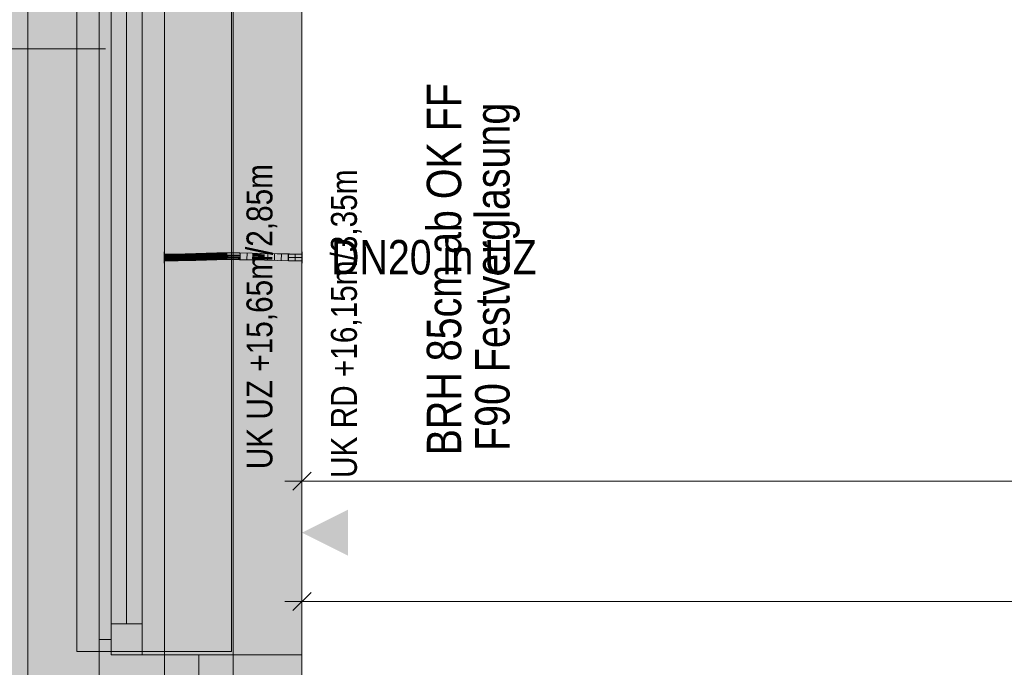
# Model space of a CAD drawing. Extents: x -620 to 300, y 62 to 1112.
# Tile 49 of 53: x -468 to -411, y 556 to 593. Entities that reach past the tile are written whole.
import ezdxf
from ezdxf.lldxf.tags import DXFTag

# ---------------------------------------------------------------- set-up
doc = ezdxf.new("R2010")
doc.units = 0
doc.layers.get('0').update_dxf_attribs({"lineweight": 13})
for name, color, linetype, lineweight, true_color in [('00_Beschriftung UZ', 3, 'Continuous', 13, 0x00ff00), ('30 -33 Aussenwände- 7 Fassade_ Elemente', 7, 'Continuous', 9, 0x00aacc), ('30 -35 Decken- 1 Konstruktion-Träger- Stahlbeton', 7, 'grob-A06GA1UR8I', 13, 0x33aa00), ('70 -72 Beschriftung- 1 Beschriftung allgemein', 7, 'Continuous', 9, 0xff6633), ('70 -76 Bemaßung- 2 Allgemein', 7, 'Continuous', 5, 0x6666cc), ('E_Leerrohr 20', 7, 'Continuous', 13, 0xcc0099), ('E_Leerrohr 20-Shading', 7, 'Continuous', 13, 0xcc0099), ('iwb_Layout BA_Markierung', 7, 'Continuous', 9, 0xbadcdc), ('iwb_Schraffur_ Verglasung', 5, 'Continuous', 13, 0x0000ff), ('iwb_Schraffur_Unterzug', 7, 'Continuous', 5, 0xffffcc)]:
    doc.layers.add(name, color=color, linetype=linetype, lineweight=lineweight, true_color=true_color)
doc.layers.add('70 -71 Achsen- 1 Gebäudeachsen', color=7, linetype='STRICHPUNKT2-A06GA1UQ8I', lineweight=18)
doc.layers.add('Detailelementbeschriftung', color=7, linetype='Continuous', lineweight=9)
doc.styles.get("Standard").update_dxf_attribs({"font": 'ARIALN.TTF'})
tags = doc.linetypes.add('grob-A06GA1UR8I', pattern=[14, 3, -8, 3]).pattern_tags.tags
tags[8:9] = [DXFTag(74, 4), DXFTag(75, 0), DXFTag(340, '0'), DXFTag(46, 0.0), DXFTag(50, 0.0), DXFTag(44, 0.0), DXFTag(45, 0.0)]
tags[6:7] = [DXFTag(74, 4), DXFTag(75, 0), DXFTag(340, '0'), DXFTag(46, 0.0), DXFTag(50, 0.0), DXFTag(44, 0.0), DXFTag(45, 0.0)]
tags[4:5] = [DXFTag(74, 4), DXFTag(75, 0), DXFTag(340, '0'), DXFTag(46, 0.0), DXFTag(50, 0.0), DXFTag(44, 0.0), DXFTag(45, 0.0)]
tags = doc.linetypes.add('STRICHPUNKT2', pattern=[12.7, 6.35, -3.175, 0, -3.175]).pattern_tags.tags
tags[10:11] = [DXFTag(74, 4), DXFTag(75, 0), DXFTag(340, '0'), DXFTag(46, 0.0), DXFTag(50, 0.0), DXFTag(44, 0.0), DXFTag(45, 0.0)]
tags[8:9] = [DXFTag(74, 4), DXFTag(75, 0), DXFTag(340, '0'), DXFTag(46, 0.0), DXFTag(50, 0.0), DXFTag(44, 0.0), DXFTag(45, 0.0)]
tags[6:7] = [DXFTag(74, 4), DXFTag(75, 0), DXFTag(340, '0'), DXFTag(46, 0.0), DXFTag(50, 0.0), DXFTag(44, 0.0), DXFTag(45, 0.0)]
tags[4:5] = [DXFTag(74, 4), DXFTag(75, 0), DXFTag(340, '0'), DXFTag(46, 0.0), DXFTag(50, 0.0), DXFTag(44, 0.0), DXFTag(45, 0.0)]
tags = doc.linetypes.add('STRICHPUNKT2-A06GA1UQ8I', pattern=[12.7, 6.35, -3.175, 0, -3.175]).pattern_tags.tags
tags[10:11] = [DXFTag(74, 4), DXFTag(75, 0), DXFTag(340, '0'), DXFTag(46, 0.0), DXFTag(50, 0.0), DXFTag(44, 0.0), DXFTag(45, 0.0)]
tags[8:9] = [DXFTag(74, 4), DXFTag(75, 0), DXFTag(340, '0'), DXFTag(46, 0.0), DXFTag(50, 0.0), DXFTag(44, 0.0), DXFTag(45, 0.0)]
tags[6:7] = [DXFTag(74, 4), DXFTag(75, 0), DXFTag(340, '0'), DXFTag(46, 0.0), DXFTag(50, 0.0), DXFTag(44, 0.0), DXFTag(45, 0.0)]
tags[4:5] = [DXFTag(74, 4), DXFTag(75, 0), DXFTag(340, '0'), DXFTag(46, 0.0), DXFTag(50, 0.0), DXFTag(44, 0.0), DXFTag(45, 0.0)]

# ---------------------------------------------------------------- blocks, each defined once
blk = doc.blocks.new('Shading-A06GA1PO8I', base_point=(-454.482, 579.314))
at = {"layer": 'E_Leerrohr 20-Shading', "color": 224, "true_color": 0x8d0069}
for points in [[(-458.972, 579.601), (-458.973, 579.659), (-459.579, 579.599), (-459.579, 579.653)], [(-458.365, 579.613), (-458.366, 579.672), (-458.972, 579.601), (-458.973, 579.659)], [(-457.757, 579.631), (-457.759, 579.69), (-458.365, 579.613), (-458.366, 579.672)], [(-457.759, 579.69), (-457.757, 579.631), (-457.318, 579.703), (-457.317, 579.686)], [(-457.317, 579.686), (-457.757, 579.631), (-457.317, 579.646), (-457.387, 579.642)], [(-457.387, 579.642), (-457.148, 579.649), (-457.148, 579.654)], [(-457.317, 579.686), (-457.15, 579.708), (-457.318, 579.703)], [(-457.15, 579.708), (-457.317, 579.686), (-457.148, 579.654), (-457.317, 579.646)], [(-456.539, 579.68), (-456.539, 579.723), (-457.148, 579.654), (-457.15, 579.708)], [(-457.148, 579.649), (-456.538, 579.664), (-457.148, 579.654), (-456.539, 579.68)], [(-455.928, 579.693), (-455.928, 579.73), (-456.539, 579.68), (-456.539, 579.723)], [(-456.538, 579.664), (-455.928, 579.672), (-456.539, 579.68), (-455.928, 579.693)], [(-455.928, 579.693), (-455.562, 579.69), (-455.928, 579.73), (-455.561, 579.729)], [(-455.928, 579.672), (-455.201, 579.669), (-455.928, 579.693), (-455.201, 579.688)], [(-455.562, 579.69), (-455.201, 579.688), (-455.561, 579.729), (-455.2, 579.727)], [(-454.474, 579.664), (-454.473, 579.714), (-455.201, 579.688), (-455.2, 579.727)], [(-455.201, 579.669), (-454.475, 579.655), (-455.201, 579.688), (-454.474, 579.664)], [(-454.475, 579.655), (-453.975, 579.642), (-454.474, 579.664)], [(-454.474, 579.664), (-454.344, 579.659), (-454.473, 579.714), (-454.024, 579.649)], [(-454.473, 579.714), (-454.024, 579.649), (-453.748, 579.695), (-453.749, 579.641)], [(-454.024, 579.649), (-454.344, 579.659), (-453.985, 579.643), (-454.039, 579.645)], [(-454.039, 579.645), (-453.975, 579.642), (-453.985, 579.643)], [(-453.749, 579.641), (-454.024, 579.649), (-453.749, 579.637), (-453.985, 579.643)], [(-453.985, 579.643), (-453.975, 579.642), (-453.749, 579.637), (-453.749, 579.636)], [(-453.025, 579.618), (-453.023, 579.675), (-453.749, 579.641), (-453.748, 579.695)], [(-453.749, 579.641), (-453.749, 579.637), (-453.025, 579.618), (-453.025, 579.616)], [(-453.749, 579.637), (-453.749, 579.636), (-453.025, 579.616)], [(-452.301, 579.601), (-452.3, 579.66), (-453.025, 579.618), (-453.023, 579.675)], [(-451.579, 579.595), (-451.579, 579.653), (-452.301, 579.601), (-452.3, 579.66)], [(-459.579, 579.595), (-458.972, 579.6), (-459.579, 579.599), (-458.972, 579.601)], [(-459.579, 579.253), (-458.967, 579.262), (-459.579, 579.312), (-458.968, 579.317)], [(-459.579, 579.253), (-458.967, 579.259), (-458.967, 579.262)], [(-458.972, 579.6), (-458.365, 579.613), (-458.972, 579.601), (-458.365, 579.613)], [(-458.357, 579.285), (-458.358, 579.331), (-458.967, 579.262), (-458.968, 579.317)], [(-458.967, 579.259), (-458.356, 579.272), (-458.967, 579.262), (-458.357, 579.285)], [(-457.748, 579.315), (-457.749, 579.348), (-458.357, 579.285), (-458.358, 579.331)], [(-458.356, 579.272), (-457.747, 579.29), (-458.357, 579.285), (-457.748, 579.315)], [(-457.748, 579.315), (-457.315, 579.337), (-457.749, 579.348), (-457.315, 579.361)], [(-457.748, 579.315), (-457.747, 579.29), (-457.315, 579.337), (-457.314, 579.303)], [(-457.315, 579.337), (-457.14, 579.346), (-457.315, 579.361), (-457.14, 579.366)], [(-457.314, 579.303), (-457.139, 579.308), (-457.315, 579.337), (-457.14, 579.346)], [(-456.533, 579.372), (-456.533, 579.381), (-457.14, 579.346), (-457.14, 579.366)], [(-457.139, 579.308), (-456.532, 579.323), (-457.14, 579.346), (-456.533, 579.372)], [(-456.533, 579.372), (-455.927, 579.385), (-456.533, 579.381), (-455.927, 579.387)], [(-456.532, 579.323), (-455.927, 579.33), (-456.533, 579.372), (-455.927, 579.385)], [(-455.927, 579.389), (-455.567, 579.387), (-455.73, 579.388)], [(-455.927, 579.389), (-455.927, 579.385), (-455.567, 579.387), (-455.567, 579.382)], [(-455.927, 579.385), (-455.927, 579.33), (-455.567, 579.382), (-455.568, 579.329)], [(-455.567, 579.387), (-455.567, 579.387), (-455.73, 579.388)], [(-455.567, 579.382), (-455.568, 579.329), (-455.204, 579.378), (-455.205, 579.327)], [(-455.567, 579.387), (-455.567, 579.386), (-455.204, 579.386), (-455.204, 579.383)], [(-455.567, 579.386), (-455.567, 579.382), (-455.204, 579.383), (-455.204, 579.38)], [(-455.567, 579.382), (-455.204, 579.378), (-455.494, 579.382)], [(-455.204, 579.378), (-455.204, 579.38), (-455.494, 579.382)], [(-455.204, 579.378), (-455.205, 579.327), (-454.481, 579.356), (-454.482, 579.314)], [(-455.204, 579.383), (-454.481, 579.365), (-455.204, 579.386), (-454.481, 579.37)], [(-454.481, 579.37), (-454.481, 579.372), (-455.204, 579.386)], [(-455.204, 579.38), (-454.481, 579.356), (-455.204, 579.383), (-454.481, 579.365)], [(-455.204, 579.38), (-455.204, 579.378), (-454.876, 579.369)], [(-455.204, 579.378), (-454.481, 579.356), (-454.876, 579.369)], [(-454.482, 579.314), (-453.758, 579.295), (-454.481, 579.356), (-453.758, 579.324)], [(-454.481, 579.372), (-454.481, 579.365), (-454.019, 579.36), (-454.279, 579.358)], [(-454.481, 579.365), (-454.481, 579.356), (-454.279, 579.358)], [(-454.279, 579.358), (-454.481, 579.356), (-453.757, 579.34), (-453.758, 579.324)], [(-454.019, 579.36), (-454.279, 579.358), (-453.757, 579.351), (-453.757, 579.34)], [(-453.757, 579.351), (-453.757, 579.353), (-454.019, 579.36)], [(-453.757, 579.34), (-453.758, 579.324), (-453.032, 579.314), (-453.033, 579.29)], [(-453.758, 579.295), (-453.033, 579.275), (-453.758, 579.324), (-453.033, 579.29)], [(-453.032, 579.326), (-453.032, 579.334), (-453.757, 579.351), (-453.757, 579.353)], [(-453.757, 579.351), (-453.757, 579.34), (-453.032, 579.326), (-453.032, 579.314)], [(-453.033, 579.29), (-452.306, 579.264), (-453.032, 579.326), (-452.306, 579.306)], [(-453.033, 579.275), (-452.306, 579.26), (-453.033, 579.29), (-452.306, 579.264)], [(-452.306, 579.306), (-452.306, 579.318), (-453.032, 579.326), (-453.032, 579.334)], [(-453.025, 579.616), (-452.301, 579.601), (-453.025, 579.618)], [(-451.579, 579.253), (-451.579, 579.312), (-452.306, 579.264), (-452.306, 579.318)], [(-452.306, 579.26), (-451.579, 579.253), (-452.306, 579.264)]]:
    blk.add_solid(points, dxfattribs=at)
at = {"layer": 'E_Leerrohr 20-Shading', "color": 222, "true_color": 0xc40093}
for points in [[(-457.753, 579.49), (-457.387, 579.642), (-457.757, 579.631)], [(-457.387, 579.642), (-457.753, 579.49), (-457.317, 579.641), (-457.315, 579.503)], [(-457.148, 579.637), (-457.148, 579.649), (-457.387, 579.642)], [(-457.315, 579.503), (-457.144, 579.508), (-457.317, 579.641), (-457.148, 579.637)], [(-456.538, 579.626), (-456.538, 579.664), (-457.148, 579.637), (-457.148, 579.649)], [(-457.148, 579.637), (-457.144, 579.508), (-456.538, 579.626), (-456.536, 579.524)], [(-455.928, 579.621), (-455.928, 579.672), (-456.538, 579.626), (-456.538, 579.664)], [(-455.201, 579.623), (-455.201, 579.669), (-455.928, 579.621), (-455.928, 579.672)], [(-455.201, 579.623), (-455.202, 579.546), (-454.475, 579.633), (-454.477, 579.55)], [(-454.475, 579.633), (-454.475, 579.655), (-455.201, 579.623), (-455.201, 579.669)], [(-454.475, 579.633), (-454.477, 579.55), (-453.975, 579.642), (-454.333, 579.551)], [(-453.975, 579.642), (-454.475, 579.655), (-454.475, 579.633)], [(-453.834, 579.552), (-453.975, 579.642), (-454.333, 579.551)], [(-453.749, 579.636), (-453.975, 579.642), (-453.752, 579.552), (-453.834, 579.552)], [(-453.026, 579.553), (-453.025, 579.616), (-453.752, 579.552), (-453.749, 579.636)], [(-458.97, 579.459), (-458.972, 579.6), (-459.579, 579.453), (-459.579, 579.595)], [(-459.579, 579.453), (-458.97, 579.455), (-458.97, 579.459)], [(-459.579, 579.453), (-458.97, 579.45), (-458.97, 579.455)], [(-459.579, 579.453), (-459.579, 579.395), (-458.97, 579.45), (-458.969, 579.387)], [(-459.579, 579.395), (-459.579, 579.312), (-458.969, 579.387), (-458.968, 579.317)], [(-458.365, 579.604), (-458.365, 579.613), (-458.972, 579.6)], [(-458.97, 579.459), (-458.361, 579.472), (-458.972, 579.6), (-458.365, 579.604)], [(-458.361, 579.459), (-458.361, 579.472), (-458.97, 579.455), (-458.97, 579.459)], [(-458.97, 579.45), (-458.36, 579.44), (-458.97, 579.455), (-458.361, 579.459)], [(-458.97, 579.45), (-458.969, 579.387), (-458.36, 579.44), (-458.359, 579.378)], [(-458.969, 579.387), (-458.968, 579.317), (-458.359, 579.378), (-458.358, 579.331)], [(-457.753, 579.49), (-457.757, 579.631), (-458.361, 579.472), (-458.365, 579.613)], [(-457.752, 579.464), (-457.753, 579.49), (-458.361, 579.459), (-458.361, 579.472)], [(-458.361, 579.459), (-457.752, 579.452), (-458.063, 579.461)], [(-458.361, 579.459), (-458.36, 579.44), (-457.752, 579.452), (-457.751, 579.428)], [(-457.751, 579.428), (-458.36, 579.44), (-457.75, 579.407), (-458.36, 579.414)], [(-458.36, 579.414), (-458.359, 579.378), (-457.75, 579.407), (-457.749, 579.368)], [(-458.359, 579.378), (-458.358, 579.331), (-457.749, 579.368), (-457.749, 579.348)], [(-457.752, 579.452), (-457.752, 579.464), (-458.063, 579.461)], [(-457.752, 579.464), (-457.315, 579.503), (-457.753, 579.49)], [(-457.752, 579.464), (-457.143, 579.469), (-457.315, 579.503), (-457.144, 579.504)], [(-457.752, 579.464), (-457.752, 579.452), (-457.143, 579.469), (-457.142, 579.432)], [(-457.752, 579.452), (-457.751, 579.428), (-457.142, 579.432), (-457.142, 579.415)], [(-457.142, 579.415), (-457.751, 579.428), (-457.141, 579.4), (-457.518, 579.404)], [(-457.518, 579.404), (-457.751, 579.428), (-457.75, 579.407)], [(-457.14, 579.366), (-457.518, 579.404), (-457.749, 579.368), (-457.75, 579.407)], [(-457.14, 579.366), (-457.749, 579.368), (-457.315, 579.361)], [(-457.749, 579.368), (-457.749, 579.348), (-457.315, 579.361)], [(-457.518, 579.404), (-457.14, 579.366), (-457.141, 579.4)], [(-457.144, 579.504), (-457.144, 579.508), (-457.315, 579.503)], [(-457.144, 579.508), (-456.536, 579.523), (-456.536, 579.524)], [(-456.535, 579.509), (-456.536, 579.523), (-457.144, 579.504), (-457.144, 579.508)], [(-457.143, 579.469), (-456.535, 579.474), (-457.144, 579.504), (-456.535, 579.509)], [(-457.143, 579.469), (-457.142, 579.432), (-456.535, 579.474), (-456.534, 579.414)], [(-457.142, 579.432), (-457.142, 579.415), (-456.534, 579.414), (-456.534, 579.404)], [(-457.142, 579.415), (-457.141, 579.4), (-456.534, 579.404), (-456.533, 579.394)], [(-457.141, 579.4), (-457.14, 579.366), (-456.533, 579.394), (-456.533, 579.381)], [(-456.538, 579.626), (-456.536, 579.524), (-455.928, 579.621), (-455.927, 579.537)], [(-455.927, 579.537), (-456.536, 579.524), (-455.927, 579.534), (-456.536, 579.523)], [(-456.536, 579.523), (-455.927, 579.53), (-455.927, 579.534)], [(-455.927, 579.511), (-455.927, 579.53), (-456.535, 579.509), (-456.536, 579.523)], [(-456.535, 579.474), (-455.927, 579.476), (-456.535, 579.509), (-455.927, 579.511)], [(-455.927, 579.476), (-456.535, 579.474), (-455.927, 579.402), (-455.953, 579.402)], [(-455.953, 579.402), (-456.535, 579.474), (-456.534, 579.417)], [(-455.927, 579.399), (-455.953, 579.402), (-456.534, 579.414), (-456.534, 579.417)], [(-455.927, 579.399), (-456.534, 579.414), (-456.063, 579.4)], [(-456.534, 579.414), (-456.534, 579.404), (-456.063, 579.4)], [(-456.534, 579.404), (-455.927, 579.396), (-456.063, 579.4)], [(-455.927, 579.396), (-456.534, 579.404), (-455.927, 579.389), (-456.533, 579.394)], [(-456.533, 579.394), (-456.533, 579.381), (-455.927, 579.389)], [(-455.927, 579.396), (-455.927, 579.399), (-456.063, 579.4)], [(-455.953, 579.402), (-455.927, 579.399), (-455.927, 579.402)], [(-455.563, 579.622), (-455.928, 579.621), (-455.564, 579.542), (-455.927, 579.537)], [(-455.564, 579.538), (-455.564, 579.542), (-455.927, 579.534), (-455.927, 579.537)], [(-455.564, 579.529), (-455.564, 579.538), (-455.927, 579.53), (-455.927, 579.534)], [(-455.927, 579.511), (-455.564, 579.529), (-455.927, 579.53)], [(-455.927, 579.511), (-455.203, 579.506), (-455.564, 579.529), (-455.203, 579.524)], [(-455.927, 579.511), (-455.927, 579.476), (-455.731, 579.509), (-455.73, 579.476)], [(-455.73, 579.476), (-455.927, 579.476), (-455.823, 579.399), (-455.927, 579.402)], [(-455.927, 579.402), (-455.927, 579.399), (-455.823, 579.399)], [(-455.411, 579.401), (-455.927, 579.399), (-455.204, 579.394), (-455.204, 579.386)], [(-455.927, 579.399), (-455.927, 579.396), (-455.204, 579.386), (-455.567, 579.387)], [(-455.73, 579.391), (-455.927, 579.396), (-455.73, 579.388), (-455.927, 579.389)], [(-455.73, 579.476), (-455.823, 579.399), (-455.73, 579.4)], [(-455.73, 579.476), (-455.203, 579.475), (-455.731, 579.509), (-455.203, 579.506)], [(-455.73, 579.4), (-455.204, 579.401), (-455.73, 579.476), (-455.203, 579.475)], [(-455.567, 579.387), (-455.73, 579.391), (-455.73, 579.388)], [(-455.201, 579.623), (-455.563, 579.622), (-455.202, 579.546), (-455.564, 579.542)], [(-455.202, 579.546), (-455.564, 579.542), (-455.203, 579.527), (-455.564, 579.529)], [(-455.203, 579.524), (-455.203, 579.527), (-455.564, 579.529)], [(-455.204, 579.401), (-455.411, 579.401), (-455.204, 579.394)], [(-455.204, 579.401), (-454.48, 579.411), (-455.203, 579.475), (-454.479, 579.471)], [(-455.204, 579.401), (-455.204, 579.394), (-454.48, 579.411), (-454.481, 579.373)], [(-455.204, 579.394), (-455.204, 579.386), (-454.481, 579.373), (-454.481, 579.372)], [(-454.477, 579.55), (-455.202, 579.546), (-454.478, 579.519), (-455.203, 579.527)], [(-455.203, 579.527), (-454.478, 579.514), (-454.478, 579.519)], [(-454.478, 579.51), (-454.478, 579.514), (-455.203, 579.524), (-455.203, 579.527)], [(-455.203, 579.506), (-454.478, 579.496), (-455.203, 579.524), (-454.478, 579.51)], [(-455.203, 579.475), (-454.479, 579.471), (-455.203, 579.506), (-454.478, 579.496)], [(-454.48, 579.411), (-454.481, 579.372), (-454.018, 579.419), (-454.019, 579.36)], [(-454.479, 579.471), (-454.48, 579.411), (-454.018, 579.468), (-454.018, 579.419)], [(-454.478, 579.496), (-454.479, 579.471), (-454.017, 579.488), (-454.018, 579.468)], [(-454.333, 579.551), (-454.477, 579.55), (-454.459, 579.519), (-454.478, 579.519)], [(-454.478, 579.514), (-453.753, 579.499), (-454.459, 579.519), (-453.767, 579.508)], [(-454.478, 579.519), (-454.478, 579.514), (-454.459, 579.519)], [(-454.017, 579.502), (-454.478, 579.514), (-454.017, 579.499), (-454.478, 579.51)], [(-453.753, 579.499), (-454.478, 579.514), (-454.017, 579.502)], [(-454.478, 579.51), (-454.478, 579.496), (-454.017, 579.499), (-454.017, 579.488)], [(-453.767, 579.508), (-453.834, 579.552), (-454.459, 579.519), (-454.333, 579.551)], [(-454.019, 579.36), (-453.757, 579.353), (-454.018, 579.419), (-453.755, 579.424)], [(-454.017, 579.488), (-454.018, 579.468), (-453.753, 579.483), (-453.754, 579.466)], [(-454.018, 579.419), (-453.755, 579.424), (-454.018, 579.468), (-453.754, 579.466)], [(-454.017, 579.502), (-453.753, 579.495), (-453.753, 579.499)], [(-454.017, 579.502), (-454.017, 579.488), (-453.753, 579.495), (-453.753, 579.483)], [(-453.752, 579.552), (-453.834, 579.552), (-453.753, 579.508), (-453.767, 579.508)], [(-453.767, 579.508), (-453.753, 579.499), (-453.753, 579.508)], [(-453.757, 579.353), (-453.032, 579.334), (-453.755, 579.424), (-453.029, 579.438)], [(-453.755, 579.424), (-453.029, 579.438), (-453.754, 579.466), (-453.029, 579.46)], [(-453.754, 579.466), (-453.029, 579.46), (-453.753, 579.483), (-453.028, 579.47)], [(-453.752, 579.552), (-453.753, 579.508), (-453.026, 579.553), (-453.028, 579.496)], [(-453.753, 579.508), (-453.753, 579.499), (-453.028, 579.496), (-453.028, 579.493)], [(-453.753, 579.495), (-453.028, 579.475), (-453.753, 579.499), (-453.028, 579.493)], [(-453.028, 579.47), (-453.028, 579.475), (-453.753, 579.483), (-453.753, 579.495)], [(-453.032, 579.334), (-452.306, 579.318), (-453.029, 579.438), (-452.304, 579.449)], [(-453.029, 579.46), (-452.303, 579.455), (-453.028, 579.47), (-452.303, 579.46)], [(-453.029, 579.438), (-452.304, 579.449), (-453.029, 579.46), (-452.303, 579.455)], [(-453.028, 579.493), (-452.303, 579.488), (-453.026, 579.553), (-452.302, 579.556)], [(-453.028, 579.475), (-452.303, 579.46), (-453.028, 579.493), (-452.303, 579.488)], [(-452.303, 579.46), (-453.028, 579.475), (-453.028, 579.47)], [(-452.302, 579.556), (-452.301, 579.601), (-453.026, 579.553), (-453.025, 579.616)], [(-452.306, 579.318), (-451.579, 579.312), (-452.304, 579.449), (-451.579, 579.453)], [(-452.304, 579.449), (-451.579, 579.453), (-452.303, 579.455)], [(-451.579, 579.488), (-451.579, 579.595), (-452.303, 579.488), (-452.301, 579.601)], [(-452.303, 579.46), (-451.579, 579.453), (-452.303, 579.488), (-451.579, 579.488)], [(-451.579, 579.453), (-452.303, 579.46), (-452.303, 579.455)]]:
    blk.add_solid(points, dxfattribs=at)
blk = doc.blocks.new('Shading-A06GA1PQ8I', base_point=(-458.791, 579.453))
at = {"layer": 'E_Leerrohr 20-Shading', "color": 224, "true_color": 0xae0082}
for points in [[(-459.579, 579.518), (-459.579, 579.783), (-459.591, 579.518), (-459.591, 579.783)], [(-458.791, 579.453), (-458.791, 579.653), (-459.579, 579.453), (-459.579, 579.653)], [(-459.591, 579.453), (-459.579, 579.453), (-459.591, 579.518), (-459.579, 579.518)], [(-459.579, 579.123), (-459.579, 579.453), (-459.591, 579.123), (-459.591, 579.453)], [(-458.791, 579.253), (-458.791, 579.453), (-459.579, 579.253), (-459.579, 579.453)]]:
    blk.add_solid(points, dxfattribs=at)
blk = doc.blocks.new('Shading-A06GA1PS8I', base_point=(-452.367, 579.653))
at = {"layer": 'E_Leerrohr 20-Shading', "color": 224, "true_color": 0xae0082}
for points in [[(-452.367, 579.653), (-452.367, 579.453), (-451.579, 579.653), (-451.579, 579.453)], [(-451.567, 579.783), (-451.579, 579.783), (-451.567, 579.518), (-451.579, 579.518)], [(-452.367, 579.453), (-452.367, 579.253), (-451.579, 579.453), (-451.579, 579.253)], [(-451.579, 579.518), (-451.579, 579.453), (-451.567, 579.518), (-451.567, 579.453)], [(-451.579, 579.453), (-451.579, 579.123), (-451.567, 579.453), (-451.567, 579.123)]]:
    blk.add_solid(points, dxfattribs=at)
blk = doc.blocks.new('Polygon-A06GA1UI8I')
at = {"color": 0, "linetype": 'ByBlock', "lineweight": -2, "ltscale": 0.13}
blk.add_solid([(-458.92, 86.609), (-538.631, 86.396), (-458.753, 1083.814), (-538.631, 1083.814)], dxfattribs=at)
blk = doc.blocks.new('Referenz-A06GA1UT8I')
at = {"layer": '00_Beschriftung UZ', "color": 0, "lineweight": -2}
for points in [[(-454.249, 562.121), (-451.579, 563.453), (-454.247, 564.792)], [(-448.908, 562.121), (-451.579, 563.453), (-448.91, 564.792)]]:
    blk.add_solid(points, dxfattribs=at)
at = {"layer": '30 -33 Aussenwände- 7 Fassade_ Elemente', "color": 0, "linetype": 'Continuous', "lineweight": -2, "ltscale": 0.13}
for p, q in [((-467.519, 608.053), (-467.519, 550.853)), ((-451.579, 553.953), (-451.579, 604.953)), ((-462.679, 602.553), (-462.679, 556.353)), ((-460.879, 556.353), (-460.879, 602.553)), ((-463.379, 376.653), (-463.379, 601.653)), ((-461.779, 600.753), (-461.779, 558.153)), ((-462.679, 556.353), (-462.679, 558.153)), ((-462.679, 558.153), (-460.879, 558.153)), ((-460.879, 558.153), (-460.879, 556.353)), ((-463.379, 557.253), (-462.679, 557.253)), ((-463.379, 553.953), (-463.379, 557.253)), ((-462.679, 557.253), (-462.679, 556.353)), ((-462.679, 556.353), (-460.879, 556.353)), ((-460.879, 556.353), (-462.679, 556.353)), ((-462.679, 556.353), (-457.579, 556.353)), ((-457.579, 553.953), (-457.579, 556.353)), ((-457.579, 556.353), (-451.579, 556.353)), ((-451.579, 556.353), (-451.579, 553.953))]:
    blk.add_line(p, q, dxfattribs=at)
at = {"layer": '30 -33 Aussenwände- 7 Fassade_ Elemente', "color": 0, "lineweight": -2}
for p, q in [((-464.679, 556.553), (-464.679, 602.353)), ((-455.679, 556.553), (-455.679, 602.353)), ((-462.679, 558.153), (-462.679, 600.753)), ((-461.779, 600.753), (-461.779, 558.153)), ((-460.879, 600.753), (-460.879, 558.153)), ((-462.679, 556.553), (-462.679, 558.153)), ((-462.679, 558.153), (-460.879, 558.153)), ((-460.879, 558.153), (-460.879, 556.553)), ((-462.679, 556.553), (-464.679, 556.553)), ((-460.879, 556.553), (-462.679, 556.553)), ((-460.879, 556.553), (-455.679, 556.553))]:
    blk.add_line(p, q, dxfattribs=at)
at = {"layer": '30 -35 Decken- 1 Konstruktion-Träger- Stahlbeton', "color": 0, "lineweight": -2}
for p, q in [((-459.579, 388.453), (-459.579, 605.453)), ((-451.579, 388.453), (-451.579, 605.453))]:
    blk.add_line(p, q, dxfattribs=at)
at = {"layer": '70 -71 Achsen- 1 Gebäudeachsen', "color": 0, "linetype": 'STRICHPUNKT2-A06GA1UQ8I', "lineweight": -2, "ltscale": 0.13}
blk.add_line((-455.579, 1084.393), (-455.579, 84.953), dxfattribs=at)
at = {"layer": '70 -72 Beschriftung- 1 Beschriftung allgemein', "color": 0, "linetype": 'Continuous', "lineweight": -2, "ltscale": 0.13}
blk.add_line((-510.004, 591.592), (-463.004, 591.592), dxfattribs=at)
at = {"layer": '70 -76 Bemaßung- 2 Allgemein', "color": 0, "linetype": 'Continuous', "lineweight": -2, "ltscale": 0.13}
for p, q in [((-451.579, 563.953), (-451.579, 567.453)), ((-452.109, 565.923), (-451.048, 566.984)), ((-452.579, 566.453), (-450.518, 566.453)), ((-362.239, 566.453), (-450.518, 566.453)), ((-451.579, 556.953), (-451.579, 560.453)), ((-452.109, 558.923), (-451.048, 559.984)), ((-452.579, 559.453), (-450.518, 559.453)), ((-362.239, 559.453), (-450.518, 559.453))]:
    blk.add_line(p, q, dxfattribs=at)
at = {"layer": '00_Beschriftung UZ', "color": 0, "linetype": 'Continuous', "lineweight": -2, "ltscale": 0.13, "char_height": 1.51033, "attachment_point": 1, "rotation": 90}
for s, insert in [('{\\fArial Narrow;UK UZ +15,65m/2,85m}', (-454.807, 567.147)), ('{\\fArial Narrow;UK RD +16,15m/3,35m}', (-449.896, 566.64))]:
    blk.add_mtext(s, dxfattribs=dict(at, insert=insert))
at = {"layer": '30 -33 Aussenwände- 7 Fassade_ Elemente', "color": 0, "linetype": 'ByBlock', "lineweight": -2, "ltscale": 0.13, "char_height": 2, "attachment_point": 1, "rotation": 90}
for s, insert in [('{\\fArial Narrow;BRH 85cm ab OK FF}', (-444.319, 567.95)), ('{\\fArial Narrow;F90 Festverglasung}', (-441.506, 568.206))]:
    blk.add_mtext(s, dxfattribs=dict(at, insert=insert))
blk = doc.blocks.new('Referenz-A06GA1UV8I')
at = {"layer": 'iwb_Schraffur_ Verglasung', "linetype": 'Continuous', "ltscale": 0.13}
blk.add_solid([(-462.679, 598.513), (-460.879, 598.513), (-462.679, 553.453), (-460.879, 553.453)], dxfattribs=at)
at = {"layer": 'iwb_Schraffur_Unterzug', "linetype": 'Continuous', "ltscale": 0.13}
blk.add_solid([(-459.577, 388.03), (-459.577, 605.453), (-451.577, 388.03), (-451.577, 605.453)], dxfattribs=at)
blk = doc.blocks.new('Enddeckel-A06GA26B8I')
at = {"color": 0, "linetype": 'ByBlock', "lineweight": -2, "ltscale": 0.13}
for p, q in [((-451.579, 579.653), (-452.367, 579.653)), ((-452.367, 579.653), (-452.367, 579.536)), ((-451.567, 579.783), (-451.579, 579.783)), ((-451.579, 579.783), (-451.579, 579.59)), ((-451.579, 579.653), (-451.579, 579.536)), ((-451.567, 579.783), (-451.567, 579.59)), ((-452.367, 579.536), (-452.367, 579.371)), ((-452.367, 579.371), (-452.367, 579.253)), ((-452.367, 579.253), (-451.579, 579.253)), ((-451.579, 579.59), (-451.579, 579.317)), ((-451.579, 579.536), (-451.579, 579.371)), ((-451.579, 579.371), (-451.579, 579.253)), ((-451.579, 579.317), (-451.579, 579.123)), ((-451.579, 579.123), (-451.567, 579.123)), ((-451.567, 579.59), (-451.567, 579.317)), ((-451.567, 579.317), (-451.567, 579.123))]:
    blk.add_line(p, q, dxfattribs=at)
at = {"color": 0, "linetype": 'STRICHPUNKT2', "lineweight": 5, "ltscale": 0.13}
blk.add_line((-451.579, 579.453), (-452.367, 579.453), dxfattribs=at)
blk = doc.blocks.new('Flexrohr-A06GA26D8I')
at = {"color": 0, "linetype": 'ByBlock', "lineweight": -2, "ltscale": 0.13}
for p, q in [((-458.973, 579.659), (-459.579, 579.653)), ((-459.579, 579.653), (-459.579, 579.253)), ((-459.577, 579.641), (-459.577, 579.265)), ((-459.179, 579.645), (-459.175, 579.269)), ((-458.366, 579.672), (-458.973, 579.659)), ((-458.78, 579.651), (-458.773, 579.275)), ((-458.382, 579.66), (-458.372, 579.284)), ((-457.759, 579.69), (-458.366, 579.672)), ((-457.982, 579.671), (-457.972, 579.295)), ((-457.15, 579.708), (-457.759, 579.69)), ((-457.583, 579.683), (-457.572, 579.307)), ((-457.183, 579.695), (-457.172, 579.319)), ((-456.539, 579.723), (-457.15, 579.708)), ((-456.782, 579.705), (-456.773, 579.329)), ((-455.928, 579.73), (-456.539, 579.723)), ((-456.38, 579.713), (-456.375, 579.337)), ((-455.979, 579.718), (-455.977, 579.342)), ((-455.2, 579.727), (-455.928, 579.73)), ((-455.577, 579.717), (-455.578, 579.341)), ((-454.473, 579.714), (-455.2, 579.727)), ((-455.175, 579.715), (-455.18, 579.339)), ((-454.774, 579.707), (-454.781, 579.331)), ((-453.748, 579.695), (-454.473, 579.714)), ((-454.374, 579.699), (-454.382, 579.323)), ((-453.973, 579.689), (-453.983, 579.313)), ((-453.023, 579.675), (-453.748, 579.695)), ((-453.573, 579.678), (-453.583, 579.302)), ((-453.174, 579.667), (-453.183, 579.291)), ((-452.3, 579.66), (-453.023, 579.675)), ((-452.774, 579.658), (-452.782, 579.282)), ((-452.375, 579.649), (-452.381, 579.273)), ((-451.579, 579.653), (-452.3, 579.66)), ((-451.977, 579.645), (-451.98, 579.269)), ((-451.579, 579.653), (-451.579, 579.253)), ((-458.967, 579.259), (-459.579, 579.253)), ((-458.356, 579.272), (-458.967, 579.259)), ((-457.747, 579.29), (-458.356, 579.272)), ((-457.139, 579.308), (-457.747, 579.29)), ((-456.532, 579.323), (-457.139, 579.308)), ((-455.927, 579.33), (-456.532, 579.323)), ((-455.205, 579.327), (-455.927, 579.33)), ((-454.482, 579.314), (-455.205, 579.327)), ((-453.758, 579.295), (-454.482, 579.314)), ((-453.033, 579.275), (-453.758, 579.295)), ((-452.306, 579.26), (-453.033, 579.275)), ((-451.579, 579.253), (-452.306, 579.26))]:
    blk.add_line(p, q, dxfattribs=at)
blk = doc.blocks.new('Einzeiliger Text-A06GA26F8I')
at = {"color": 0, "lineweight": -2, "insert": (-449.89, 580.473), "char_height": 2, "attachment_point": 1}
blk.add_mtext('{\\fArial Narrow;DN20 in UZ}', dxfattribs=at)
blk = doc.blocks.new('Enddeckel-A06GA26H8I')
at = {"color": 0, "linetype": 'ByBlock', "lineweight": -2, "ltscale": 0.13}
for p, q in [((-459.579, 579.783), (-459.591, 579.783)), ((-459.591, 579.59), (-459.591, 579.783)), ((-459.579, 579.59), (-459.579, 579.783)), ((-458.791, 579.653), (-459.579, 579.653)), ((-459.579, 579.536), (-459.579, 579.653)), ((-458.791, 579.536), (-458.791, 579.653)), ((-459.591, 579.317), (-459.591, 579.59)), ((-459.591, 579.123), (-459.591, 579.317)), ((-459.591, 579.123), (-459.579, 579.123)), ((-459.579, 579.317), (-459.579, 579.59)), ((-459.579, 579.371), (-459.579, 579.536)), ((-459.579, 579.253), (-459.579, 579.371)), ((-459.579, 579.123), (-459.579, 579.317)), ((-459.579, 579.253), (-458.791, 579.253)), ((-458.791, 579.371), (-458.791, 579.536)), ((-458.791, 579.253), (-458.791, 579.371))]:
    blk.add_line(p, q, dxfattribs=at)
at = {"color": 0, "linetype": 'STRICHPUNKT2', "lineweight": 5, "ltscale": 0.13}
blk.add_line((-459.579, 579.453), (-458.791, 579.453), dxfattribs=at)

msp = doc.modelspace()

# ---------------------------------------------------------------- block references
at = {"color": 8, "lineweight": 13, "ltscale": 0.13, "true_color": 0x808080}
msp.add_blockref('Referenz-A06GA1UT8I', (0, 0), dxfattribs=at)
at = {"color": 8, "lineweight": 25, "ltscale": 0.25, "true_color": 0x808080}
msp.add_blockref('Referenz-A06GA1UV8I', (0, 0), dxfattribs=at)
at = {"layer": 'Detailelementbeschriftung', "ltscale": 0.13}
msp.add_blockref('Einzeiliger Text-A06GA26F8I', (0, 0), dxfattribs=at)
at = {"layer": 'E_Leerrohr 20'}
for name, p in [('Shading-A06GA1PQ8I', (-458.791, 579.453)), ('Shading-A06GA1PO8I', (-454.482, 579.314)), ('Shading-A06GA1PS8I', (-452.367, 579.653))]:
    msp.add_blockref(name, p, dxfattribs=at)
at = {"layer": 'E_Leerrohr 20', "ltscale": 0.13}
for name in ['Enddeckel-A06GA26H8I', 'Flexrohr-A06GA26D8I', 'Enddeckel-A06GA26B8I']:
    msp.add_blockref(name, (0, 0), dxfattribs=at)
at = {"layer": 'iwb_Layout BA_Markierung', "ltscale": 0.13}
msp.add_blockref('Polygon-A06GA1UI8I', (0, 0), dxfattribs=at)

doc.saveas('drawing.dxf')
